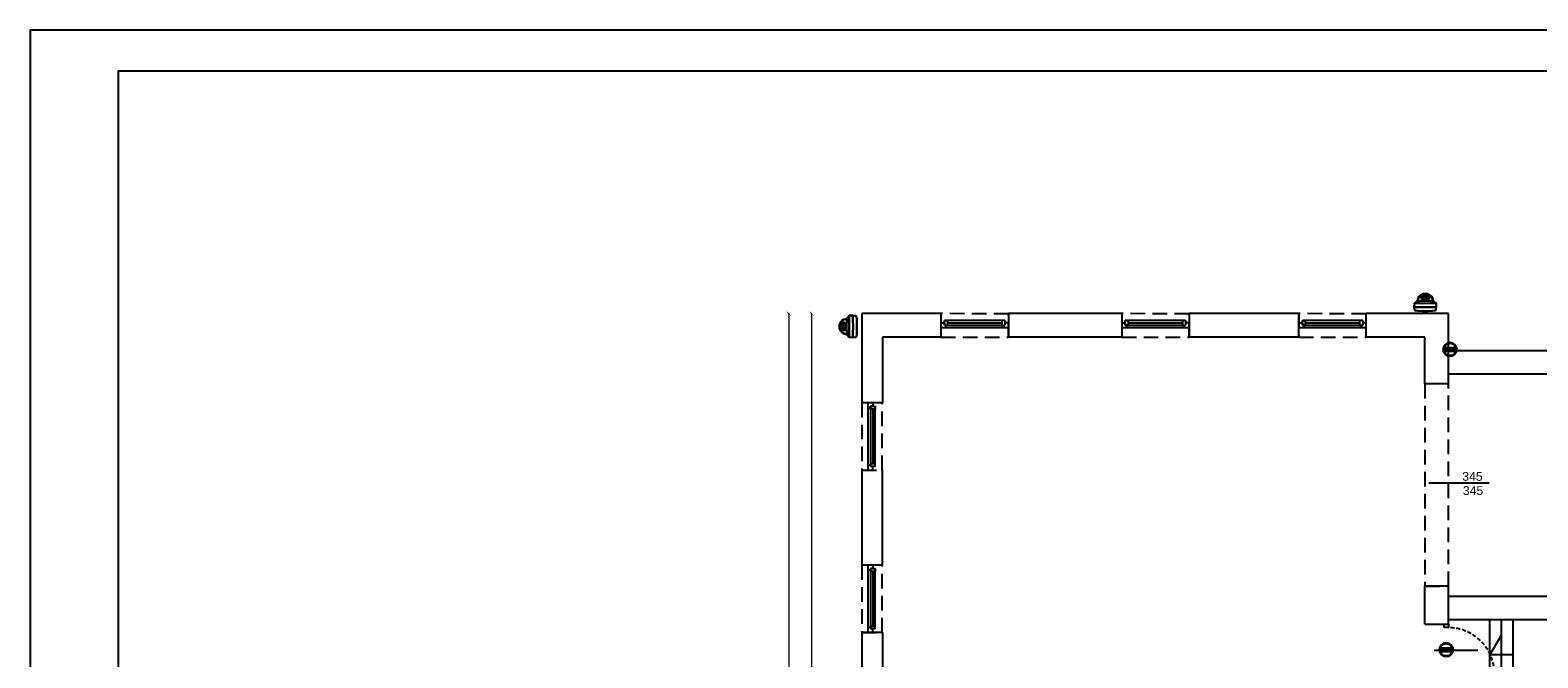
# Model space of a CAD drawing. Header units: millimetres. Extents: x -5941 to 19721, y -9230 to 6433.
# Tile 200 of 204: x 15523 to 18093, y 857 to 1928. Entities that reach past the tile are written whole.
import ezdxf
from ezdxf.enums import TextEntityAlignment as Align

# ---------------------------------------------------------------- set-up
doc = ezdxf.new("R2010")
doc.units = ezdxf.units.MM
doc.linetypes.add('DASHED', pattern=[0.75, 0.5, -0.25])
for name, color, linetype in [('A_drzwi', 3, 'Continuous'), ('A_okno', 3, 'Continuous'), ('A_opis stolarki', 3, 'Continuous'), ('A_SC_MUROWANA_DZIAŁOWA', 42, 'Continuous'), ('A_schody', 3, 'Continuous'), ('A_scianazew', 42, 'Continuous')]:
    doc.layers.add(name, color=color, linetype=linetype)
for name, color, linetype, lineweight in [('A_WYMIAR_ZEW', 55, 'Continuous', 15), ('Avizio_CCTV', 1, 'Continuous', 30), ('e', 1, 'Continuous', 40)]:
    doc.layers.add(name, color=color, linetype=linetype, lineweight=lineweight)
doc.styles.add('dar-styl', font='arial.ttf')
doc.styles.add('Opisowy', font='arial.ttf', dxfattribs={"width": 0.8})
doc.styles.get("Standard").update_dxf_attribs({"font": 'arial.ttf'})
doc.dimstyles.new('WYMIARY', dxfattribs={"dimtxt": 1.3, "dimasz": 7, "dimexe": 1.25, "dimexo": 0.3, "dimgap": 0.2, "dimtad": 1, "dimzin": 4, "dimtxsty": 'Opisowy', "dimblk1": 'ARCHTICK', "dimblk2": 'ARCHTICK', "dimsah": 1, "dimcen": 2.5, "dimazin": 0, "dimtfac": 1, "dimtmove": 1, "dimatfit": 3, "dimldrblk": 'ARCHTICK', "dimfxl": 0, "dimlwd": 18, "dimlwe": 9, "dimarcsym": 0})

# ---------------------------------------------------------------- blocks, each defined once
blk = doc.blocks.new('*U4')
at = {"color": 0}
for p, q in [((0, -6.5), (-88, -6.5)), ((-88, -6.5), (-88, -9.5)), ((0, -9.5), (-88, -9.5)), ((0, -9.5), (0, -6.5))]:
    blk.add_line(p, q, dxfattribs=at)
for points in [[(8, 0), (8, -6.5), (0, -6.5), (0, 0)], [(8, -94.5), (8, -101), (0, -101), (0, -94.5)]]:
    blk.add_lwpolyline(points, close=True, dxfattribs=at)
at = {"color": 0, "linetype": 'DASHED', "ltscale": 15}
blk.add_arc((0, -6.5), 88, 181.9536, 270, dxfattribs=at)
at = {"layer": 'A_opis stolarki'}
blk.add_line((-56.1, -50.5), (27.5, -50.5), dxfattribs=at)
at = {"layer": 'A_opis stolarki', "ltscale": 0.5, "style": 'dar-styl'}
blk.add_attdef('ODPORNOŚĆ_OGNIOWA', text='', height=15, rotation=94.0633, dxfattribs=at).set_placement((-95.9, -56.3), align=Align.TOP_CENTER)
blk.add_attdef('SYMBOL_DRZWI1', text='', height=14, dxfattribs=at).set_placement((-16.8, -50.5), align=Align.BOTTOM_CENTER)
blk.add_attdef('SYMBOL_DRZWI2', text='', height=14, dxfattribs=at).set_placement((-16.8, -53.5), align=Align.TOP_CENTER)
blk = doc.blocks.new('_ArchTick')
at = {"color": 0, "const_width": 0.15}
blk.add_lwpolyline([(-0.5, -0.5), (0.5, 0.5)], dxfattribs=at)
blk = doc.blocks.new('*D88')
at = {"layer": 'A_WYMIAR_ZEW', "color": 0, "lineweight": 9}
for p, q in [((16855.5, 1444.1), (16853.6, 1444.1)), ((16855.5, -83.9), (16853.6, -83.9))]:
    blk.add_line(p, q, dxfattribs=at)
at = {"layer": 'A_WYMIAR_ZEW', "color": 0, "lineweight": 18}
blk.add_line((16854.8, 1444.1), (16854.8, -83.9), dxfattribs=at)
at = {"layer": 'Defpoints', "color": 0}
for p in [(16940.6, 1444.1), (16854.8, -83.9), (16940.6, -83.9)]:
    blk.add_point(p, dxfattribs=at)
at = {"layer": 'A_WYMIAR_ZEW', "color": 0, "lineweight": 18, "xscale": 7, "yscale": 7, "zscale": 7}
for p, rotation in [((16854.8, 1444.1), 90), ((16854.8, -83.9), 270)]:
    blk.add_blockref('_ArchTick', p, dxfattribs=dict(at, rotation=rotation))
at = {"layer": 'A_WYMIAR_ZEW', "color": 0, "insert": (16843.4, 680.1), "char_height": 1.3, "attachment_point": 5, "rotation": 90, "style": 'Opisowy'}
blk.add_mtext('{\\H16.923077x;\\C3;1528}1528,00', dxfattribs=at)
blk = doc.blocks.new('*D90')
at = {"layer": 'A_WYMIAR_ZEW', "color": 0, "lineweight": 9}
for p, q in [((16816.7, 1444.1), (16814.7, 1444.1)), ((16816.7, -205.9), (16814.7, -205.9))]:
    blk.add_line(p, q, dxfattribs=at)
at = {"layer": 'A_WYMIAR_ZEW', "color": 0, "lineweight": 18}
blk.add_line((16816, 1444.1), (16816, -205.9), dxfattribs=at)
at = {"layer": 'Defpoints', "color": 0}
for p in [(16940.6, 1444.1), (16816, -205.9), (16940.6, -205.9)]:
    blk.add_point(p, dxfattribs=at)
at = {"layer": 'A_WYMIAR_ZEW', "color": 0, "lineweight": 18, "xscale": 7, "yscale": 7, "zscale": 7}
for p, rotation in [((16816, 1444.1), 90), ((16816, -205.9), 270)]:
    blk.add_blockref('_ArchTick', p, dxfattribs=dict(at, rotation=rotation))
at = {"layer": 'A_WYMIAR_ZEW', "color": 0, "insert": (16804.5, 619.1), "char_height": 1.3, "attachment_point": 5, "rotation": 90, "style": 'Opisowy'}
blk.add_mtext('{\\H16.923077x;\\C3;1650}', dxfattribs=at)
blk = doc.blocks.new('AAT_KOPUŁA')
at = {"color": 1}
for points in [[(-8.2, -11), (-9, -10.9), (-9.8, -9.9), (-10.8, -9.1), (-11.8, -8.5), (-11.9, -4.6), (-11.5, -1.2), (-10.7, -0.5), (-8, -0.2), (-2.9, 0), (0, 0)], [(8.2, -11), (9, -10.9), (9.7, -9.9), (10.7, -9.1), (11.7, -8.5), (11.9, -4.6), (11.5, -1.2), (10.7, -0.5), (8, -0.2), (2.8, 0), (0, 0)], [(-11.9, -4.6), (-10.4, -4.4), (-6.4, -4.3), (0.1, -4.2), (7.5, -4.3), (10.6, -4.4), (11.9, -4.6)], [(-11.8, -8.5), (-6.7, -8.5), (2.6, -8.4), (11.7, -8.5)], [(-0.1, -18.9), (-2.4, -18.7), (-4.9, -17.4), (-6.6, -15.9), (-7.7, -14), (-8.1, -12.1), (-8.2, -11), (0, -11.2)], [(0, -18.9), (2.3, -18.7), (4.9, -17.4), (6.6, -15.9), (7.6, -14), (8.1, -12.1), (8.2, -11), (0, -11.2)]]:
    blk.add_lwpolyline(points, dxfattribs=at)
for points in [[(-8, -9.5), (-7.6, -10), (-7.2, -10.2), (-6.8, -10.2), (-6.8, -9.9), (-7.1, -9.6), (-7.5, -9.3), (-7.9, -9.1), (-8.1, -9.1), (-8.2, -9.3), (-8.1, -9.4)], [(-3.8, -15.3), (-3.9, -14.9), (-4.3, -14.8), (-4.7, -14.9), (-4.8, -15.2), (-4.7, -15.5), (-4.4, -15.7), (-4, -15.7), (-3.9, -15.6), (-3.8, -15.4)], [(-3.2, -13.8), (-3.4, -13.5), (-3.7, -13.4), (-4.1, -13.4), (-4.3, -13.9), (-4.2, -14.3), (-3.9, -14.4), (-3.4, -14.4), (-3.2, -14.2), (-3.2, -14)], [(-2.4, -16.5), (-2.6, -16.1), (-2.9, -16), (-3.3, -16.1), (-3.5, -16.4), (-3.4, -16.7), (-3.1, -16.9), (-2.7, -16.9), (-2.5, -16.8), (-2.4, -16.6)], [(-2.4, -15.2), (-2.5, -14.8), (-2.8, -14.7), (-3.3, -14.8), (-3.4, -15.1), (-3.3, -15.4), (-3, -15.6), (-2.6, -15.6), (-2.5, -15.5), (-2.4, -15.3)], [(-1.6, -12.7), (-1.9, -12.4), (-2.2, -12.3), (-2.6, -12.3), (-2.8, -12.8), (-2.6, -13.2), (-2.3, -13.3), (-1.9, -13.3), (-1.7, -13.1), (-1.6, -12.9)], [(-1.3, -14.2), (-1.6, -13.9), (-1.9, -13.7), (-2.3, -13.8), (-2.5, -14.2), (-2.3, -14.6), (-2, -14.8), (-1.6, -14.8), (-1.4, -14.6), (-1.3, -14.4)], [(-0.1, -15.1), (-0.8, -15.2), (-1.3, -15.6), (-1.6, -16), (-1.6, -16.4), (-1.2, -16.9), (-0.6, -17.1), (-0.1, -17.1), (0.6, -17), (1.2, -16.6), (1.4, -16.2), (1.4, -15.8), (0.9, -15.3), (0.3, -15.1)], [(0, -15.7), (-0.5, -15.7), (-0.9, -15.9), (-0.9, -16.2), (-0.9, -16.5), (-0.6, -16.7), (-0.1, -16.7), (0.5, -16.6), (0.8, -16.4), (0.8, -16), (0.4, -15.7)], [(-0.2, -11.8), (-0.4, -11.9), (-0.7, -12.2), (-0.7, -12.5), (-0.7, -12.9), (-0.5, -13.2), (-0.1, -13.3), (0.3, -13.1), (0.5, -12.6), (0.4, -12.2), (0.3, -12), (0.1, -11.8)], [(-0.1, -13.4), (-0.5, -13.5), (-0.6, -13.8), (-0.7, -14.2), (-0.5, -14.4), (-0.3, -14.6), (0.2, -14.5), (0.4, -14.2), (0.5, -14), (0.3, -13.6), (0.1, -13.5)], [(1.2, -14.2), (1.5, -13.9), (1.8, -13.7), (2.2, -13.8), (2.4, -14.2), (2.2, -14.6), (1.9, -14.8), (1.5, -14.8), (1.3, -14.6), (1.2, -14.4)], [(1.5, -12.7), (1.8, -12.4), (2.1, -12.3), (2.5, -12.3), (2.6, -12.8), (2.5, -13.2), (2.2, -13.3), (1.8, -13.3), (1.6, -13.1), (1.5, -12.9)], [(2.3, -15.2), (2.4, -14.8), (2.7, -14.7), (3.2, -14.8), (3.3, -15.1), (3.2, -15.4), (2.9, -15.6), (2.5, -15.6), (2.4, -15.5), (2.3, -15.3)], [(2.3, -16.5), (2.5, -16.1), (2.8, -16), (3.2, -16.1), (3.4, -16.4), (3.3, -16.7), (3, -16.9), (2.6, -16.9), (2.4, -16.8), (2.3, -16.6)], [(3.1, -13.8), (3.3, -13.5), (3.6, -13.4), (4, -13.4), (4.2, -13.9), (4, -14.3), (3.8, -14.4), (3.3, -14.4), (3.1, -14.2), (3, -14)], [(3.7, -15.3), (3.8, -14.9), (4.1, -14.8), (4.6, -14.9), (4.7, -15.2), (4.6, -15.5), (4.3, -15.7), (3.9, -15.7), (3.8, -15.6), (3.7, -15.4)], [(8, -9.5), (7.5, -10), (7.1, -10.2), (6.8, -10.2), (6.8, -9.9), (7, -9.6), (7.5, -9.3), (7.9, -9.1), (8.1, -9.1), (8.1, -9.3), (8.1, -9.4)], [(-1.3, -17.2), (-1.6, -17.1), (-2, -17.2), (-2.1, -17.3), (-2, -17.5), (-1.7, -17.6), (-1.3, -17.7), (-0.9, -17.6), (-0.9, -17.5), (-1.1, -17.3)], [(1.2, -17.2), (1.5, -17.1), (1.9, -17.2), (2, -17.3), (1.9, -17.5), (1.6, -17.6), (1.2, -17.7), (0.8, -17.6), (0.8, -17.5), (1, -17.3)]]:
    blk.add_lwpolyline(points, close=True, dxfattribs=at)

msp = doc.modelspace()

# ---------------------------------------------------------------- linework, layer by layer
for points in [[(15522.876, -1042.302), (19721.121, -1042.302), (19721.121, 1927.698), (15522.876, 1927.698)], [(15672.876, -972.302), (19651.121, -972.302), (19651.121, 1857.698), (15672.876, 1857.698)]]:
    msp.add_lwpolyline(points, close=True)
at = {"linetype": 'DASHED', "ltscale": 50}
for points in [[(17075.628, 1444.079), (17075.631, 1404.079), (17190.631, 1403.653), (17190.631, 1443.653)], [(17383.628, 1444.079), (17383.631, 1404.079), (17498.631, 1403.653), (17498.631, 1443.653)], [(17685.628, 1444.079), (17685.631, 1404.079), (17800.631, 1403.653), (17800.631, 1443.653)], [(17940.628, 1324.079), (17900.628, 1324.079), (17900.628, 979.079), (17940.628, 979.079)], [(16975.628, 1292.079), (16940.628, 1292.079), (16940.628, 1177.079), (16975.202, 1177.076)], [(16975.628, 1015.079), (16940.628, 1015.079), (16940.628, 900.079), (16975.202, 900.076)]]:
    msp.add_lwpolyline(points, close=True, dxfattribs=at)
at = {"layer": 'A_okno'}
for p, q in [((17075.628, 1428.079, 0), (17081.628, 1428.079, 0)), ((17084.128, 1420.079, 0), (17075.628, 1420.079, 0)), ((17133.131, 1432.079, -0.023), (17081.628, 1432.079, 0)), ((17081.628, 1424.079, 0), (17081.628, 1432.079, 0)), ((17081.628, 1432.079, 0), (17086.628, 1432.079, 0)), ((17081.628, 1428.079, 0), (17081.628, 1424.079, 0)), ((17086.628, 1424.079, 0), (17081.628, 1424.079, 0)), ((17081.628, 1424.079, 0), (17133.131, 1424.079, -0.022)), ((17084.128, 1424.079, 0), (17084.128, 1420.079, 0)), ((17133.131, 1420.079, -0.022), (17084.128, 1420.079, 0)), ((17086.628, 1432.079, 0), (17086.628, 1428.579, 0)), ((17086.628, 1432.079, 0), (17086.628, 1424.079, 0)), ((17086.628, 1428.079, 0), (17133.131, 1428.079, -0.022)), ((17086.628, 1427.579, 0), (17086.628, 1424.079, 0)), ((17184.631, 1432.08, -0.046), (17133.131, 1432.079, -0.023)), ((17133.131, 1428.079, -0.022), (17179.631, 1428.08, -0.044)), ((17133.131, 1424.079, -0.022), (17184.631, 1424.08, -0.045)), ((17190.631, 1420.08, -0.047), (17133.131, 1420.079, -0.022)), ((17179.631, 1424.08, -0.044), (17179.631, 1432.08, -0.044)), ((17182.131, 1424.08, -0.044), (17182.131, 1420.08, -0.044)), ((17184.631, 1432.08, -0.044), (17184.631, 1424.08, -0.044)), ((17190.631, 1428.08, -0.044), (17184.631, 1428.08, -0.044)), ((17383.628, 1428.079, 0), (17389.628, 1428.079, 0)), ((17392.128, 1420.079, 0), (17383.628, 1420.079, 0)), ((17441.131, 1432.079, -0.023), (17389.628, 1432.079, 0)), ((17389.628, 1424.079, 0), (17389.628, 1432.079, 0)), ((17389.628, 1432.079, 0), (17394.628, 1432.079, 0)), ((17389.628, 1428.079, 0), (17389.628, 1424.079, 0)), ((17394.628, 1424.079, 0), (17389.628, 1424.079, 0)), ((17389.628, 1424.079, 0), (17441.131, 1424.079, -0.022)), ((17392.128, 1424.079, 0), (17392.128, 1420.079, 0)), ((17441.131, 1420.079, -0.022), (17392.128, 1420.079, 0)), ((17394.628, 1432.079, 0), (17394.628, 1428.579, 0)), ((17394.628, 1432.079, 0), (17394.628, 1424.079, 0)), ((17394.628, 1428.079, 0), (17441.131, 1428.079, -0.022)), ((17394.628, 1427.579, 0), (17394.628, 1424.079, 0)), ((17492.631, 1432.08, -0.046), (17441.131, 1432.079, -0.023)), ((17441.131, 1428.079, -0.022), (17487.631, 1428.08, -0.044)), ((17441.131, 1424.079, -0.022), (17492.631, 1424.08, -0.045)), ((17498.631, 1420.08, -0.047), (17441.131, 1420.079, -0.022)), ((17487.631, 1424.08, -0.044), (17487.631, 1432.08, -0.044)), ((17490.131, 1424.08, -0.044), (17490.131, 1420.08, -0.044)), ((17492.631, 1432.08, -0.044), (17492.631, 1424.08, -0.044)), ((17498.631, 1428.08, -0.044), (17492.631, 1428.08, -0.044)), ((17685.628, 1428.079, 0), (17691.628, 1428.079, 0)), ((17694.128, 1420.079, 0), (17685.628, 1420.079, 0)), ((17743.131, 1432.079, -0.023), (17691.628, 1432.079, 0)), ((17691.628, 1424.079, 0), (17691.628, 1432.079, 0)), ((17691.628, 1432.079, 0), (17696.628, 1432.079, 0)), ((17691.628, 1428.079, 0), (17691.628, 1424.079, 0)), ((17696.628, 1424.079, 0), (17691.628, 1424.079, 0)), ((17691.628, 1424.079, 0), (17743.131, 1424.079, -0.022)), ((17694.128, 1424.079, 0), (17694.128, 1420.079, 0)), ((17743.131, 1420.079, -0.022), (17694.128, 1420.079, 0)), ((17696.628, 1432.079, 0), (17696.628, 1428.579, 0)), ((17696.628, 1432.079, 0), (17696.628, 1424.079, 0)), ((17696.628, 1428.079, 0), (17743.131, 1428.079, -0.022)), ((17696.628, 1427.579, 0), (17696.628, 1424.079, 0)), ((17794.631, 1432.08, -0.046), (17743.131, 1432.079, -0.023)), ((17743.131, 1428.079, -0.022), (17789.631, 1428.08, -0.044)), ((17743.131, 1424.079, -0.022), (17794.631, 1424.08, -0.045)), ((17800.631, 1420.08, -0.047), (17743.131, 1420.079, -0.022)), ((17789.631, 1424.08, -0.044), (17789.631, 1432.08, -0.044)), ((17792.131, 1424.08, -0.044), (17792.131, 1420.08, -0.044)), ((17794.631, 1432.08, -0.044), (17794.631, 1424.08, -0.044)), ((17800.631, 1428.08, -0.044), (17794.631, 1428.08, -0.044)), ((16951.628, 1283.579, 0), (16951.628, 1292.079, 0)), ((16955.628, 1286.079, 0), (16963.628, 1286.079, 0)), ((16955.628, 1281.079, 0), (16955.628, 1286.079, 0)), ((16959.628, 1286.079, 0), (16955.628, 1286.079, 0)), ((16955.628, 1286.079, 0), (16955.628, 1234.576, -0.022)), ((16959.628, 1292.079, 0), (16959.628, 1286.079, 0)), ((16963.628, 1234.576, -0.023), (16963.628, 1286.079, 0)), ((16963.628, 1286.079, 0), (16963.628, 1281.079, 0)), ((16955.628, 1283.579, 0), (16951.628, 1283.579, 0)), ((16951.628, 1234.576, -0.022), (16951.628, 1283.579, 0)), ((16959.128, 1281.079, 0), (16955.628, 1281.079, 0)), ((16963.628, 1281.079, 0), (16955.628, 1281.079, 0)), ((16959.628, 1281.079, 0), (16959.628, 1234.576, -0.022)), ((16963.628, 1281.079, 0), (16960.128, 1281.079, 0)), ((16951.628, 1177.076, -0.047), (16951.628, 1234.576, -0.022)), ((16955.628, 1234.576, -0.022), (16955.628, 1183.076, -0.045)), ((16959.628, 1234.576, -0.022), (16959.628, 1188.076, -0.044)), ((16963.628, 1183.076, -0.046), (16963.628, 1234.576, -0.023)), ((16955.628, 1185.576, -0.044), (16951.628, 1185.576, -0.044)), ((16955.628, 1188.076, -0.044), (16963.628, 1188.076, -0.044)), ((16963.628, 1183.076, -0.044), (16955.628, 1183.076, -0.044)), ((16959.628, 1177.076, -0.044), (16959.628, 1183.076, -0.044)), ((16951.628, 1006.579, 0), (16951.628, 1015.079, 0)), ((16955.628, 1006.579, 0), (16951.628, 1006.579, 0)), ((16951.628, 957.576, -0.022), (16951.628, 1006.579, 0)), ((16955.628, 1009.079, 0), (16963.628, 1009.079, 0)), ((16955.628, 1004.079, 0), (16955.628, 1009.079, 0)), ((16959.628, 1009.079, 0), (16955.628, 1009.079, 0)), ((16955.628, 1009.079, 0), (16955.628, 957.576, -0.022)), ((16959.128, 1004.079, 0), (16955.628, 1004.079, 0)), ((16963.628, 1004.079, 0), (16955.628, 1004.079, 0)), ((16959.628, 1015.079, 0), (16959.628, 1009.079, 0)), ((16959.628, 1004.079, 0), (16959.628, 957.576, -0.022)), ((16963.628, 1004.079, 0), (16960.128, 1004.079, 0)), ((16963.628, 957.576, -0.023), (16963.628, 1009.079, 0)), ((16963.628, 1009.079, 0), (16963.628, 1004.079, 0)), ((16951.628, 900.076, -0.047), (16951.628, 957.576, -0.022)), ((16955.628, 957.576, -0.022), (16955.628, 906.076, -0.045)), ((16959.628, 957.576, -0.022), (16959.628, 911.076, -0.044)), ((16963.628, 906.076, -0.046), (16963.628, 957.576, -0.023)), ((16955.628, 908.576, -0.044), (16951.628, 908.576, -0.044)), ((16955.628, 911.076, -0.044), (16963.628, 911.076, -0.044)), ((16963.628, 906.076, -0.044), (16955.628, 906.076, -0.044)), ((16959.628, 900.076, -0.044), (16959.628, 906.076, -0.044))]:
    msp.add_line(p, q, dxfattribs=at)
at = {"layer": 'A_opis stolarki'}
msp.add_line((18010.357, 1154.576, 0.058), (17907.189, 1154.699, -0.059), dxfattribs=at)
at = {"layer": 'A_SC_MUROWANA_DZIAŁOWA'}
msp.add_lwpolyline([(17900.628, 914.079), (17940.628, 914.079)], dxfattribs=at)
at = {"layer": 'A_schody'}
for p, q in [((18620.876, 1380.538), (17940.628, 1380.538)), ((18620.687, 1340.538), (17940.628, 1340.538)), ((18618.895, 961.538), (17940.628, 961.538)), ((18618.895, 961.538), (17940.628, 961.538)), ((18618.706, 921.538), (17940.628, 921.538)), ((18011.123, 906.538), (18011.123, 921.538)), ((18011.123, 806.538), (18011.123, 906.538)), ((18031.123, 786.538), (18031.123, 921.538)), ((18051.123, 766.538), (18051.123, 921.538)), ((18011.123, 861.831), (18031.727, 896.43)), ((18051.123, 861.831), (18011.123, 861.831))]:
    msp.add_line(p, q, dxfattribs=at)
at = {"layer": 'A_scianazew'}
for p, q in [((16940.628, 1444.079), (16940.628, 1292.079)), ((17075.628, 1444.079), (16940.628, 1444.079)), ((17383.628, 1444.079), (17190.628, 1444.079)), ((17685.628, 1444.079), (17498.628, 1444.079)), ((17685.628, 1404.079), (17685.628, 1444.079)), ((17940.628, 1444.079), (17800.628, 1444.079)), ((17800.628, 1404.079), (17800.628, 1444.079)), ((17940.628, 1324.079), (17940.628, 1444.079)), ((17075.628, 1404.079), (16975.628, 1404.079)), ((17383.628, 1404.079), (17190.628, 1404.079)), ((17685.628, 1404.079), (17498.628, 1404.079)), ((17900.628, 1404.079), (17800.628, 1404.079)), ((17900.628, 1324.079), (17900.628, 1404.079)), ((17940.628, 1324.079), (17900.628, 1324.079)), ((16975.628, 1292.079), (16940.628, 1292.079)), ((16940.628, 1177.079), (16940.628, 1015.079)), ((16975.202, 1177.079), (16975.202, 1015.079)), ((16975.628, 1015.079), (16940.628, 1015.079)), ((17900.628, 914.079), (17900.628, 979.079)), ((17940.628, 979.079), (17900.628, 979.079)), ((17940.628, 914.079), (17940.628, 979.079)), ((16940.628, 900.079), (16940.628, 717.079)), ((16975.628, 900.079), (16940.628, 900.079))]:
    msp.add_line(p, q, dxfattribs=at)
for points in [[(17075.628, 1444.079), (17075.628, 1404.079)], [(17190.628, 1444.079), (17190.628, 1404.079)], [(17383.628, 1444.079), (17383.628, 1404.079)], [(17498.628, 1444.079), (17498.628, 1404.079)], [(16975.628, 1404.079), (16975.628, 1292.079)], [(16975.628, 900.079), (16975.628, 814.079)]]:
    msp.add_lwpolyline(points, dxfattribs=at)
at = {"layer": 'e', "linetype": 'ByBlock'}
for p, q in [((17934.861, 1385.249, 0.26), (17951.82, 1385.249, 0.26)), ((17951.82, 1380.631, 0.26), (17934.861, 1380.631, 0.26)), ((17951.82, 1383.405, 0.26), (17951.82, 1387.094, 0.26)), ((17951.82, 1378.787, 0.26), (17951.82, 1382.476, 0.26)), ((17945.414, 871.027, 0.26), (17945.414, 874.716, 0.26)), ((17928.455, 872.871, 0.26), (17945.414, 872.871, 0.26)), ((17945.414, 868.254, 0.26), (17928.455, 868.254, 0.26)), ((17945.414, 866.409, 0.26), (17945.414, 870.098, 0.26))]:
    msp.add_line(p, q, dxfattribs=at)
for centre in [(17943.34, 1382.94, 0.26), (17936.935, 870.563, 0.26)]:
    msp.add_circle(centre, 11.059, dxfattribs=at)

# ---------------------------------------------------------------- block references
at = {"layer": 'A_drzwi', "xscale": 0.8910891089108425, "yscale": 0.8910891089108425, "zscale": 0.8910891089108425, "rotation": 180}
msp.add_blockref('*U4', (17940.628, 824.079), dxfattribs=at)
at = {"layer": 'Avizio_CCTV', "xscale": 1.575, "yscale": 1.575, "zscale": 1.575}
for p, rotation in [((17901.135, 1448.327, 0), 180), ((16932.311, 1422.027, 0), 270)]:
    msp.add_blockref('AAT_KOPUŁA', p, dxfattribs=dict(at, rotation=rotation))

# ---------------------------------------------------------------- texts
at = {"layer": 'A_opis stolarki'}
for p in [(17964.198, 1158.869, 0), (17965.165, 1134.638, 0)]:
    msp.add_text('345', height=15, dxfattribs=at).set_placement(p)

# ---------------------------------------------------------------- dimensions: what is measured, and where the dimension line sits
at = {"layer": 'A_WYMIAR_ZEW'}
for base, p2, text, picture, middle in [((16815.976, -205.921), (16940.628, -205.921), '{\\H16.923077x;\\C3;1650}', '*D90', (16804.543, 619.079)), ((16854.845, -83.921), (16940.628, -83.921), '{\\H16.923077x;\\C3;1528}<>', '*D88', (16843.412, 680.079))]:
    dim = msp.add_linear_dim(base=base, p1=(16940.628, 1444.079), p2=p2, angle=90, text=text, dimstyle='WYMIARY', override={"dimtxsty": 'Opisowy'}, dxfattribs=at)
    dim.commit()
    dim.dimension.update_dxf_attribs({"geometry": picture, "text_midpoint": middle})

doc.saveas('drawing.dxf')
